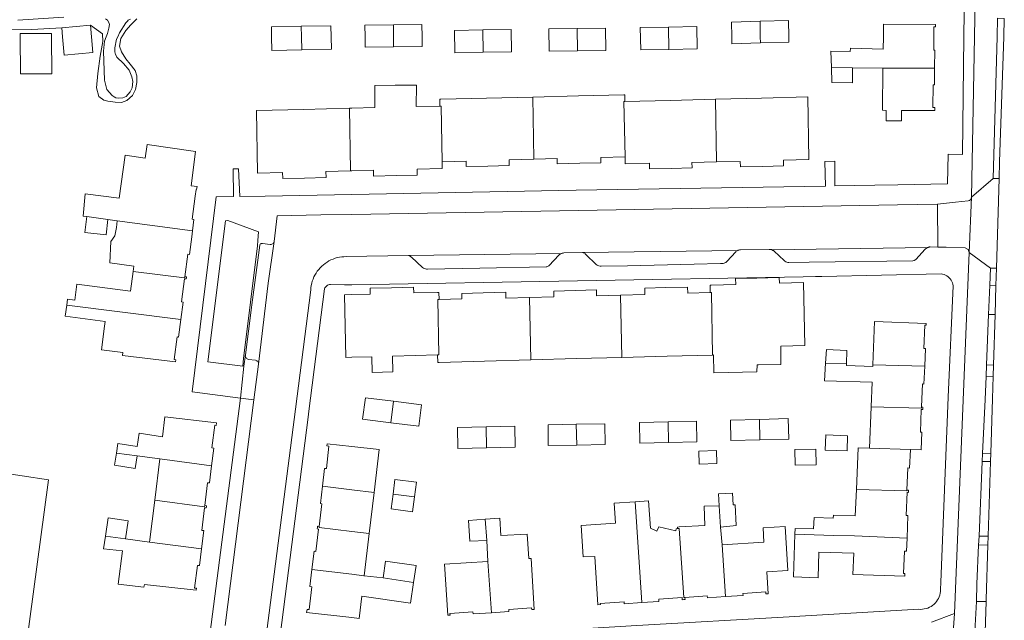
# Model space of a CAD drawing. Header units: metres. Extents: x 89888 to 94270, y 464165 to 468904.
# Tile 220 of 256: x 91953 to 92093, y 467167 to 467252. Entities that reach past the tile are written whole.
import ezdxf

# ---------------------------------------------------------------- set-up
doc = ezdxf.new("R2010")
doc.units = ezdxf.units.M
for name, color, linetype, lineweight in [('B_BEBOUWINGSGRENS_0', 251, 'CONTINUOUS', 13), ('B_TUSSENMUUR_0', 251, 'CONTINUOUS', 13), ('G_GRENS_ALGEMEEN_0', 251, 'CONTINUOUS', 13), ('T_CULTUURGRENS_0', 251, 'CONTINUOUS', 13), ('V_WEGGRENS_0', 251, 'CONTINUOUS', 13), ('W_WALBESCHERMING_LIJN_0', 251, 'CONTINUOUS', 13)]:
    doc.layers.add(name, color=color, linetype=linetype, lineweight=lineweight)

msp = doc.modelspace()

# ---------------------------------------------------------------- linework, layer by layer
at = {"layer": 'B_BEBOUWINGSGRENS_0'}
for p, q in [((91958.77, 467251.28), (91962.87, 467251.65)), ((91962.87, 467251.65), (91963.02, 467250)), ((92009.98, 467251.74), (92005.94, 467251.7)), ((92058.06, 467252.22), (92054, 467252.1)), ((92022.68, 467251.04), (92018.66, 467250.98)), ((92032.06, 467251.19), (92028.04, 467251.13)), ((92036.08, 467251.25), (92032.06, 467251.19)), ((92045.06, 467251.39), (92041.04, 467251.33)), ((92049.08, 467251.46), (92045.06, 467251.39)), ((91957.35, 467244.72), (91957.34, 467250)), ((92068.15, 467247.99), (92068.21, 467245.65)), ((92071.22, 467245.61), (92075.54, 467245.56)), ((91965.34, 467224.03), (91966.67, 467223.85)), ((92073.86, 467197.38), (92073.62, 467191.47)), ((92057.99, 467195.58), (92053.86, 467195.46)), ((92005.55, 467195.1), (92009.55, 467194.61)), ((92070.43, 467191.08), (92070.52, 467193.24)), ((92027.95, 467191.85), (92031.99, 467191.92)), ((92040.98, 467192.18), (92045.03, 467192.28)), ((92066.06, 467189.1), (92066.01, 467191.36)), ((91969.49, 467190.38), (91972.71, 467189.95)), ((91972.71, 467189.95), (91971.99, 467184.08)), ((92002.49, 467179.32), (92003.18, 467185.19)), ((92008.64, 467182.44), (92008.92, 467184.54)), ((91971.99, 467184.08), (91971.27, 467178.13)), ((92042.22, 467183.97), (92040.33, 467183.86)), ((92052.66, 467177.72), (92052.43, 467180.25)), ((92001.77, 467173.33), (92002.49, 467179.32)), ((91971.27, 467178.13), (91967.86, 467178.58)), ((92019.22, 467178.35), (92019.38, 467175.38)), ((92058.62, 467178.13), (92052.66, 467177.72)), ((92004.46, 467173.02), (92001.77, 467173.33))]:
    msp.add_line(p, q, dxfattribs=at)
for points in [[(91992.82, 467251.52), (91988.59, 467251.44), (91988.61, 467250), (91988.65, 467248.08), (91992.89, 467248.16)], [(91997.09, 467250), (91997.06, 467251.59), (91992.82, 467251.52)], [(92005.94, 467251.7), (92001.89, 467251.67), (92001.91, 467250), (92001.92, 467248.54), (92005.97, 467248.58)], [(92005.97, 467248.58), (92010.01, 467248.62), (92010, 467250), (92009.98, 467251.74)], [(92054, 467252.1), (92054.04, 467250), (92054.06, 467249.02), (92058.11, 467249.13)], [(92058.11, 467249.13), (92062.18, 467249.24), (92062.16, 467250), (92062.11, 467252.33), (92058.06, 467252.22)], [(92082.77, 467250), (92082.79, 467251.45), (92083, 467251.45), (92083.01, 467251.77), (92075.62, 467251.81), (92075.6, 467250), (92075.58, 467248.26), (92070.91, 467248.41), (92070.88, 467247.93), (92068.15, 467247.99)], [(91957.34, 467250), (91957.34, 467250.5), (91952.88, 467250.49), (91952.88, 467250), (91952.89, 467244.72), (91957.35, 467244.72)], [(91963.02, 467250), (91963.22, 467247.79), (91959.12, 467247.41), (91958.88, 467250), (91958.77, 467251.28)], [(92018.66, 467250.98), (92014.64, 467250.92), (92014.69, 467247.74), (92018.71, 467247.81)], [(92018.71, 467247.81), (92022.73, 467247.87), (92022.68, 467251.04)], [(92028.04, 467251.13), (92028.09, 467247.95), (92032.11, 467248.02)], [(92032.11, 467248.02), (92036.13, 467248.08), (92036.08, 467251.25)], [(92041.04, 467251.33), (92041.09, 467248.16), (92045.11, 467248.22)], [(92045.11, 467248.22), (92049.13, 467248.28), (92049.08, 467251.46)], [(91992.89, 467248.16), (91997.12, 467248.24), (91997.09, 467250)], [(92082.89, 467245.55), (92082.93, 467248.12), (92082.75, 467248.12), (92082.77, 467250)], [(92068.21, 467245.65), (92068.26, 467243.53), (92071.22, 467243.48), (92071.22, 467245.61)], [(92075.54, 467245.56), (92075.47, 467239.55), (92075.99, 467239.54), (92075.98, 467238.06), (92078.18, 467238.05), (92078.19, 467239.53), (92082.91, 467239.51), (92082.91, 467239.96), (92082.63, 467239.96), (92082.67, 467243.16), (92082.86, 467243.16), (92082.89, 467245.55)], [(92012.55, 467240.16), (92009.19, 467240.08), (92009.22, 467243.13), (92006.17, 467243.11), (92003.27, 467243.1), (92003.28, 467239.93), (92000, 467239.85), (91999.68, 467239.84)], [(92038.86, 467240.82), (92038.84, 467241.76), (92038.69, 467241.75), (92032.27, 467241.6), (92025.76, 467241.44)], [(92025.76, 467241.44), (92019.19, 467241.28), (92012.7, 467241.13), (92012.53, 467241.12), (92012.55, 467240.16)], [(92051.72, 467241.13), (92045.27, 467240.97), (92038.86, 467240.82)], [(92051.86, 467232.21), (92055.25, 467232.29), (92055.27, 467231.49), (92058.45, 467231.57), (92061.41, 467231.64), (92061.4, 467232.47), (92065.01, 467232.56), (92064.85, 467241.45), (92058.29, 467241.29), (92051.72, 467241.13)], [(91999.68, 467239.84), (91993.13, 467239.69), (91986.47, 467239.53), (91986.63, 467230.62), (91990.18, 467230.7), (91990.19, 467229.85), (91993.29, 467229.92), (91996.35, 467230), (91996.34, 467230.86), (91999.82, 467230.94)], [(91977.2, 467228.8), (91977.81, 467233.71), (91970.9, 467234.68), (91970.63, 467232.76), (91967.78, 467233.16), (91966.93, 467227.05), (91962.11, 467227.69), (91961.8, 467224.49), (91962.34, 467224.43)], [(91999.82, 467230.94), (92000, 467230.94), (92003.1, 467231.02), (92003.12, 467230.19), (92006.37, 467230.27), (92009.31, 467230.34), (92009.29, 467231.19), (92012.88, 467231.27), (92012.86, 467232.22)], [(92012.86, 467232.22), (92016.26, 467232.3), (92016.27, 467231.54), (92019.34, 467231.62), (92022.4, 467231.69), (92022.39, 467232.52), (92025.9, 467232.6)], [(92025.9, 467232.6), (92029.23, 467232.68), (92029.24, 467231.95), (92032.42, 467232.02), (92035.43, 467232.1), (92035.42, 467232.85), (92038.88, 467232.93)], [(92038.88, 467232.93), (92038.9, 467231.92), (92042.33, 467232.01), (92042.34, 467231.22), (92045.43, 467231.29), (92048.39, 467231.36), (92048.38, 467232.13), (92051.86, 467232.21)], [(91977.37, 467222.42), (91977.58, 467224.02), (91977.31, 467224.05), (91977.75, 467227.32), (91977.88, 467228.28), (91977.95, 467228.27), (91978.01, 467228.7), (91977.2, 467228.8)], [(91962.34, 467224.43), (91962.08, 467222.16), (91965.1, 467221.85), (91965.34, 467224.03)], [(91966.67, 467223.85), (91966.54, 467222.9), (91966.34, 467221.67), (91965.74, 467220.9), (91965.62, 467217.86), (91969.05, 467217.4), (91968.95, 467216.63)], [(91976.27, 467215.88), (91976.7, 467219.08), (91976.92, 467219.05), (91977.26, 467221.56), (91977.37, 467222.42)], [(91968.95, 467216.63), (91968.57, 467213.81), (91960.93, 467214.83), (91960.62, 467212.53), (91959.59, 467212.66), (91959.48, 467211.82)], [(91975.7, 467209.79), (91976.03, 467212.25), (91975.8, 467212.28), (91976.24, 467215.59), (91976.49, 467215.56), (91976.5, 467215.69), (91976.52, 467215.84), (91976.27, 467215.88)], [(92051.32, 467204.73), (92051.44, 467204.74), (92051.49, 467202.22), (92057.61, 467202.33), (92057.67, 467203.35), (92057.86, 467203.35), (92061, 467203.4), (92061.01, 467206), (92064.41, 467206.09), (92064.24, 467215.05), (92060.81, 467214.95), (92060.79, 467215.77), (92057.61, 467215.69), (92054.59, 467215.61), (92054.6, 467214.77), (92051.12, 467214.68), (92050.95, 467214.68), (92050.97, 467213.61)], [(92012.42, 467212.65), (92012.4, 467213.65), (92012.22, 467213.65), (92008.82, 467213.56), (92008.8, 467214.39), (92005.66, 467214.31), (92002.62, 467214.23), (92002.64, 467213.41), (92000, 467213.34), (91999, 467213.31), (91999.18, 467204.39), (92000, 467204.42), (92002.87, 467204.49), (92002.9, 467202.27), (92005.83, 467202.32), (92005.79, 467204.57), (92005.86, 467204.57), (92012.21, 467204.74)], [(92038.23, 467213.26), (92034.82, 467213.17), (92034.81, 467213.99), (92031.76, 467213.91), (92028.74, 467213.82), (92028.76, 467213.01), (92025.3, 467212.92)], [(92050.97, 467213.61), (92047.78, 467213.53), (92047.76, 467214.41), (92044.66, 467214.32), (92041.66, 467214.24), (92041.68, 467213.36), (92038.23, 467213.26)], [(92025.3, 467212.92), (92021.93, 467212.83), (92021.92, 467213.66), (92018.68, 467213.58), (92015.65, 467213.5), (92015.66, 467212.74), (92012.42, 467212.65)], [(91959.48, 467211.82), (91959.27, 467210.26), (91964.96, 467209.5), (91964.86, 467208.82), (91964.42, 467205.46), (91967.48, 467205.08), (91967.43, 467204.69), (91974.97, 467203.75), (91975.01, 467204.05), (91974.76, 467204.08), (91975.2, 467207.32), (91975.37, 467207.29), (91975.7, 467209.79)], [(92081.48, 467203.13), (92081.58, 467205.64), (92081.33, 467205.65), (92081.47, 467208.96), (92081.69, 467208.96), (92081.7, 467209.24), (92074.36, 467209.49), (92074.11, 467203.36)], [(92070.36, 467203.47), (92070.42, 467205.36), (92067.5, 467205.51), (92067.39, 467203.56)], [(92012.21, 467204.74), (92012.23, 467203.69), (92012.42, 467203.69), (92018.88, 467203.87), (92025.48, 467204.04)], [(92025.48, 467204.04), (92031.96, 467204.22), (92038.4, 467204.39)], [(92038.4, 467204.39), (92044.85, 467204.56), (92051.32, 467204.73)], [(92067.39, 467203.56), (92067.25, 467201.05), (92074.01, 467200.89), (92073.86, 467197.38)], [(92074.11, 467203.36), (92074.1, 467203.1), (92070.35, 467203.26), (92070.36, 467203.47)], [(92081.01, 467197.34), (92081.14, 467200.62), (92081.37, 467200.61), (92081.48, 467203.13)], [(92005.95, 467198.15), (92001.96, 467198.64), (92001.56, 467195.59), (92005.55, 467195.1)], [(92009.55, 467194.61), (92009.95, 467197.66), (92005.95, 467198.15)], [(92079.44, 467191.3), (92080.96, 467191.25), (92081.07, 467193.74), (92080.86, 467193.75), (92080.99, 467196.98), (92081.22, 467196.97), (92081.22, 467197.15), (92081.23, 467197.33), (92081.01, 467197.34)], [(91980.07, 467188.97), (91980.38, 467191.49), (91980.14, 467191.52), (91980.53, 467194.75), (91980.75, 467194.72), (91980.8, 467195.11), (91973.45, 467195.95), (91973.1, 467193.1)], [(92058.04, 467192.67), (92062.15, 467192.78), (92062.08, 467195.7), (92057.99, 467195.58)], [(92019.12, 467194.51), (92015.04, 467194.42), (92015.08, 467191.44), (92019.16, 467191.53)], [(92019.16, 467191.53), (92023.24, 467191.63), (92023.2, 467194.61), (92019.12, 467194.51)], [(92031.94, 467194.88), (92027.92, 467194.81), (92027.95, 467191.85)], [(92031.99, 467191.92), (92036.03, 467191.99), (92036, 467194.96), (92031.94, 467194.88)], [(92044.98, 467195.22), (92040.93, 467195.13), (92040.98, 467192.18)], [(92045.03, 467192.28), (92049.07, 467192.37), (92049.02, 467195.32), (92044.98, 467195.22)], [(92053.86, 467195.46), (92053.92, 467192.55), (92058.04, 467192.67)], [(91973.1, 467193.1), (91969.78, 467193.6), (91969.49, 467191.73), (91966.74, 467192.14), (91966.54, 467190.78)], [(92070.52, 467193.24), (92067.42, 467193.37), (92067.33, 467191.21), (92070.43, 467191.08)], [(92000, 467191.73), (91996.52, 467192.12), (91996.48, 467191.8), (91996.77, 467191.77), (91996.4, 467188.57), (91996.15, 467188.6), (91995.85, 467186.07)], [(92003.18, 467185.19), (92003.91, 467191.3), (92000, 467191.73)], [(92066.01, 467191.36), (92063.03, 467191.3), (92063.08, 467189.04), (92066.06, 467189.1)], [(92073.62, 467191.47), (92072, 467191.52), (92071.76, 467185.62)], [(91966.54, 467190.78), (91966.28, 467189.04), (91969.22, 467188.59), (91969.49, 467190.38)], [(92051.92, 467189.28), (92051.85, 467191.14), (92049.36, 467191.05)], [(92049.36, 467191.05), (92049.43, 467189.19), (92051.92, 467189.28)], [(92078.95, 467185.51), (92079.08, 467188.67), (92079.33, 467188.66), (92079.44, 467191.3)], [(91979.1, 467183.31), (91979.49, 467186.56), (91979.77, 467186.53), (91980.07, 467188.97)], [(91995.85, 467186.07), (91995.56, 467183.61), (91995.78, 467183.58), (91995.4, 467180.36)], [(92008.92, 467184.54), (92009.2, 467186.64), (92006.15, 467187.03), (92005.88, 467184.94)], [(92005.88, 467184.94), (92005.6, 467182.84), (92008.64, 467182.44)], [(92052.43, 467180.25), (92054.65, 467180.49), (92054.54, 467183.43), (92054.22, 467183.42), (92054.15, 467185.07), (92052.15, 467184.97), (92052.23, 467183.29)], [(92071.76, 467185.62), (92071.6, 467181.85), (92068.52, 467181.95), (92068.47, 467181.52), (92065.76, 467181.62), (92065.65, 467179.99), (92063.04, 467180.07), (92063.02, 467179.23)], [(92078.96, 467178.68), (92079.09, 467181.9), (92078.86, 467181.9), (92079, 467185.2), (92079.17, 467185.19), (92079.18, 467185.39), (92079.18, 467185.51), (92078.95, 467185.51)], [(91978.67, 467177.14), (91978.99, 467179.75), (91978.7, 467179.78), (91979.09, 467183.01), (91979.33, 467182.98), (91979.34, 467183.1), (91979.37, 467183.28), (91979.1, 467183.31)], [(92040.33, 467183.86), (92037.34, 467183.66), (92037.52, 467180.81), (92032.62, 467180.49), (92032.93, 467176), (92034.57, 467176.09), (92035, 467169.2), (92035.36, 467169.22), (92035.35, 467169.38), (92038.74, 467169.61), (92038.76, 467169.34), (92041.27, 467169.51)], [(92046.32, 467180.03), (92046.13, 467180.01), (92046.08, 467179.72), (92043.65, 467180.27), (92043.41, 467179.67), (92042.49, 467180.12), (92042.22, 467183.97)], [(92052.23, 467183.29), (92050.12, 467183.21), (92050.22, 467180.5), (92046.54, 467180.27), (92046.31, 467180.26), (92046.32, 467180.03)], [(91967.86, 467178.58), (91968.21, 467181.15), (91965.36, 467181.58), (91964.98, 467178.97)], [(92021.21, 467179.06), (92021.08, 467181.53), (92018.99, 467181.38)], [(91995.4, 467180.36), (91995.15, 467180.39), (91995.13, 467180.21), (91995.1, 467179.99), (91995.27, 467179.97), (91994.89, 467176.79), (91994.66, 467176.82), (91994.35, 467174.22)], [(92018.99, 467181.38), (92016.63, 467181.2), (92016.8, 467178.24), (92019.22, 467178.35)], [(92053.15, 467170.36), (92055.65, 467170.53), (92055.63, 467170.79), (92058.89, 467171.02), (92058.9, 467170.76), (92059.23, 467170.78), (92059.03, 467173.87), (92062.03, 467174.06), (92061.63, 467180.35), (92058.49, 467180.15), (92058.62, 467178.13)], [(91964.98, 467178.97), (91964.71, 467177.16), (91967.4, 467176.86), (91966.82, 467172.12), (91970.47, 467171.7), (91970.53, 467172.09), (91977.89, 467171.26), (91977.93, 467171.54), (91977.67, 467171.57), (91978.07, 467174.81), (91978.38, 467174.77), (91978.67, 467177.14)], [(92025.2, 467175.78), (92024.97, 467179.25), (92021.21, 467179.06)], [(92063.02, 467179.23), (92062.82, 467173.17), (92066.31, 467173.03), (92066.42, 467176.69), (92071.38, 467176.53), (92071.26, 467173.53), (92078.65, 467173.29), (92078.66, 467173.66), (92078.46, 467173.67), (92078.59, 467176.83), (92078.88, 467176.82), (92078.96, 467178.68)], [(92008.8, 467172.37), (92009.16, 467174.81), (92004.81, 467175.39), (92004.46, 467173.02)], [(92019.38, 467175.38), (92013.19, 467174.96), (92013.65, 467167.7), (92014, 467167.72), (92013.98, 467167.98), (92017.25, 467168.2), (92017.27, 467167.9), (92019.86, 467168.07)], [(92019.86, 467168.07), (92022.35, 467168.24), (92022.33, 467168.54), (92025.58, 467168.76), (92025.6, 467168.51), (92025.95, 467168.54), (92025.5, 467175.8), (92025.2, 467175.78)], [(91994.35, 467174.22), (91994.06, 467171.79), (91994.33, 467171.76), (91993.94, 467168.52), (91993.66, 467168.55), (91993.6, 467168.09), (92000, 467167.38), (92001.05, 467167.27), (92001.43, 467170.41), (92008.37, 467169.45), (92008.8, 467172.37)], [(92047.38, 467170.25), (92050.55, 467170.47), (92050.57, 467170.18), (92053.15, 467170.36)], [(92041.27, 467169.51), (92043.67, 467169.68), (92043.65, 467169.99), (92046.98, 467170.22), (92047, 467169.92), (92047.22, 467169.94), (92047.4, 467169.95), (92047.38, 467170.25)]]:
    msp.add_lwpolyline(points, dxfattribs=at)
at = {"layer": 'B_TUSSENMUUR_0'}
for p, q in [((91992.85, 467250), (91992.82, 467251.52)), ((92018.66, 467250.98), (92018.71, 467247.81)), ((92032.06, 467251.19), (92032.11, 467248.02)), ((92045.06, 467251.39), (92045.11, 467248.22)), ((91992.89, 467248.16), (91992.85, 467250)), ((92068.21, 467245.65), (92071.22, 467245.61)), ((92075.54, 467245.56), (92082.89, 467245.55)), ((92025.76, 467241.44), (92025.9, 467232.6)), ((92051.72, 467241.13), (92051.86, 467232.21)), ((91999.82, 467230.94), (91999.68, 467239.84)), ((91965.34, 467224.03), (91962.34, 467224.43)), ((91977.37, 467222.42), (91966.67, 467223.85)), ((92025.48, 467204.04), (92025.3, 467212.92)), ((92038.4, 467204.39), (92038.23, 467213.26)), ((91959.48, 467211.82), (91975.7, 467209.79)), ((92067.39, 467203.56), (92070.36, 467203.47)), ((92074.11, 467203.36), (92081.48, 467203.13)), ((92005.95, 467198.15), (92005.55, 467195.1)), ((92057.99, 467195.58), (92058.04, 467192.67)), ((92019.16, 467191.53), (92019.12, 467194.51)), ((92031.94, 467194.88), (92031.99, 467191.92)), ((92044.98, 467195.22), (92045.03, 467192.28)), ((92073.62, 467191.47), (92079.44, 467191.3)), ((91966.54, 467190.78), (91969.49, 467190.38)), ((91980.07, 467188.97), (91972.71, 467189.95)), ((92005.88, 467184.94), (92008.92, 467184.54)), ((92040.33, 467183.86), (92041.27, 467169.51)), ((92052.23, 467183.29), (92052.43, 467180.25)), ((92018.99, 467181.38), (92019.22, 467178.35)), ((91964.98, 467178.97), (91967.86, 467178.58)), ((91971.27, 467178.13), (91978.67, 467177.14)), ((92052.66, 467177.72), (92053.15, 467170.36)), ((92019.38, 467175.38), (92019.86, 467168.07)), ((92004.46, 467173.02), (92008.8, 467172.37))]:
    msp.add_line(p, q, dxfattribs=at)
for points in [[(92005.94, 467251.7), (92005.95, 467250), (92005.97, 467248.58)], [(92058.06, 467252.22), (92058.1, 467250), (92058.11, 467249.13)], [(92038.88, 467232.93), (92038.71, 467240.81), (92038.86, 467240.82)], [(92012.55, 467240.16), (92012.72, 467240.16), (92012.86, 467232.22)], [(91976.27, 467215.88), (91976.25, 467215.72), (91968.95, 467216.63)], [(92012.42, 467212.65), (92012.24, 467212.65), (92012.4, 467204.75), (92012.21, 467204.74)], [(92050.97, 467213.61), (92051.14, 467213.62), (92051.32, 467204.73)], [(92073.86, 467197.38), (92081, 467197.16), (92081.01, 467197.34)], [(91995.85, 467186.07), (92000, 467185.57), (92003.18, 467185.19)], [(92071.76, 467185.62), (92078.94, 467185.4), (92078.95, 467185.51)], [(91971.99, 467184.08), (91979.08, 467183.14), (91979.1, 467183.31)], [(91995.4, 467180.36), (91995.38, 467180.18), (92000, 467179.62), (92002.49, 467179.32)], [(92046.32, 467180.03), (92046.56, 467180.06), (92047.21, 467170.23), (92047.38, 467170.25)], [(92063.02, 467179.23), (92068.53, 467179.07), (92071.48, 467178.99), (92078.96, 467178.68)], [(91994.35, 467174.22), (92000, 467173.54), (92001.71, 467173.33), (92001.77, 467173.33)]]:
    msp.add_lwpolyline(points, dxfattribs=at)
at = {"layer": 'G_GRENS_ALGEMEEN_0'}
for points in [[(91969.43, 467252.59), (91968.58, 467251.7), (91967.87, 467250.91), (91967.17, 467249.75), (91966.98, 467248.69), (91967.25, 467247.85), (91967.87, 467246.89), (91968.52, 467246.13), (91969.21, 467245.22), (91969.44, 467244.47), (91969.45, 467243.5), (91969.26, 467242.52), (91968.84, 467241.67), (91968.04, 467240.94), (91967.25, 467240.68), (91966.35, 467240.69), (91965.32, 467240.85), (91964.74, 467240.98), (91964.07, 467241.52), (91963.74, 467242.74), (91963.89, 467244.77), (91964.25, 467247.26), (91964.6, 467249.33), (91964.55, 467250.43), (91962.87, 467251.65)], [(91958.77, 467251.28), (91954.54, 467251.07), (91939.95, 467251.1)]]:
    msp.add_lwpolyline(points, dxfattribs=at)
at = {"layer": 'T_CULTUURGRENS_0'}
msp.add_lwpolyline([(91949.35, 467188.11), (91956.89, 467186.98), (91953.67, 467162.95), (91952.71, 467155.54)], dxfattribs=at)
at = {"layer": 'V_WEGGRENS_0'}
for p, q in [((92068.68, 467228.8), (92068.68, 467232.3)), ((92092.13, 467232.21), (92092.06, 467229.84)), ((91984.1, 467227.3), (91983.89, 467231.22)), ((92088.12, 467227.21), (92091.23, 467229.85)), ((92092.06, 467229.84), (92091.23, 467229.85)), ((92091.67, 467217.07), (92092.06, 467229.84)), ((91987.72, 467227.36), (91984.1, 467227.3)), ((92085.87, 467226.47), (92083.3, 467226.18)), ((92087.78, 467219.34), (92088.12, 467227.21)), ((92083.3, 467226.18), (92083.36, 467220.09)), ((92054.9, 467219.62), (92032.81, 467219.31)), ((92081.88, 467220.02), (92059.76, 467219.7)), ((92083.36, 467220.09), (92084.51, 467220.06)), ((92087.78, 467219.34), (92085.71, 467167.96)), ((92087.78, 467219.34), (92090.82, 467217.1)), ((92029.77, 467219.18), (92008.08, 467218.88)), ((92090.72, 467214.67), (92090.82, 467217.1)), ((92090.82, 467217.1), (92091.67, 467217.07)), ((92091.67, 467217.07), (92091.59, 467214.64)), ((92090.55, 467210.52), (92090.72, 467214.67)), ((92091.59, 467214.64), (92090.72, 467214.67)), ((92091.47, 467210.48), (92091.59, 467214.64)), ((92090.26, 467203.36), (92090.55, 467210.52)), ((92090.55, 467210.52), (92091.47, 467210.48)), ((92091.47, 467210.48), (92091.26, 467203.31)), ((91986.11, 467198.37), (91986.76, 467203.43)), ((92090.19, 467201.69), (92090.26, 467203.36)), ((92091.26, 467203.31), (92090.26, 467203.36)), ((92091.21, 467201.71), (92091.26, 467203.31)), ((92090.19, 467201.69), (92091.21, 467201.71)), ((91982.01, 467166.25), (91986.11, 467198.37)), ((91984.2, 467198.62), (91986.11, 467198.37)), ((92089.66, 467189.59), (92089.71, 467190.72)), ((92090.88, 467190.78), (92089.71, 467190.72)), ((92090.84, 467189.58), (92090.88, 467190.78)), ((92089.2, 467178.95), (92089.66, 467189.59)), ((92089.66, 467189.59), (92090.84, 467189.58)), ((92090.84, 467189.58), (92090.5, 467178.94)), ((92089.14, 467177.69), (92089.2, 467178.95)), ((92090.5, 467178.94), (92089.2, 467178.95)), ((92090.46, 467177.72), (92090.5, 467178.94)), ((92089.14, 467177.69), (92090.46, 467177.72)), ((92090.21, 467169.66), (92088.86, 467169.65)), ((92089.86, 467157.9), (92090.21, 467169.66)), ((92085.71, 467167.96), (92082.45, 467166.71)), ((92085.14, 467160.23), (92085.71, 467167.96))]:
    msp.add_line(p, q, dxfattribs=at)
for points in [[(92089.04, 467277.12), (92088.54, 467250), (92088.12, 467227.21)], [(92087.38, 467272.14), (92087.32, 467260.38), (92087.16, 467260.39), (92087.04, 467250), (92086.85, 467233.28), (92084.81, 467233.31), (92084.73, 467229.07)], [(92091.23, 467229.85), (92091.76, 467250), (92091.83, 467252.67)], [(92091.83, 467252.67), (92092.79, 467252.63), (92092.71, 467250), (92092.13, 467232.21)], [(92068.68, 467232.3), (92067.27, 467232.27), (92067.35, 467228.78)], [(91983.89, 467231.22), (91983.15, 467231.22), (91983.2, 467227.28)], [(92067.35, 467228.78), (92031.91, 467228.17), (92000, 467227.59), (91987.72, 467227.36)], [(92084.73, 467229.07), (92077.67, 467228.96), (92074.4, 467228.9), (92068.68, 467228.8)], [(91983.2, 467227.28), (91980.75, 467227.24), (91977.34, 467199.52), (91984.2, 467198.62)], [(92088.12, 467227.21), (92088.1, 467227.03), (92088.01, 467226.88), (92087.85, 467226.73), (92087.64, 467226.68), (92085.87, 467226.47)], [(91995.61, 467224.66), (92000, 467224.74), (92032.26, 467225.31), (92077.63, 467226.09), (92083.3, 467226.18)], [(91984.62, 467204.25), (91986.62, 467220.27), (91986.67, 467221.05), (91986.73, 467222.28), (91982.41, 467223.86), (91982.08, 467223.83), (91979.56, 467203.78), (91984.51, 467203.13), (91984.62, 467204.25)], [(91988.96, 467220.89), (91989.41, 467224.55), (91995.61, 467224.66)], [(91986.76, 467203.43), (91988.13, 467214.97), (91988.96, 467220.89)], [(91986.92, 467220.35), (91986.96, 467220.43), (91987.01, 467220.49), (91987.07, 467220.55), (91987.15, 467220.58), (91987.23, 467220.59), (91987.32, 467220.59), (91988.42, 467220.47), (91988.53, 467220.48), (91988.63, 467220.5), (91988.73, 467220.54), (91988.82, 467220.61), (91988.89, 467220.69), (91988.94, 467220.79), (91988.96, 467220.89)], [(91984.89, 467204.78), (91985.71, 467211.1), (91985.82, 467211.88), (91986.92, 467220.35)], [(92054.9, 467219.62), (92054.82, 467219.58), (92054.75, 467219.54), (92054.68, 467219.49), (92054.62, 467219.43), (92054.57, 467219.38), (92053.4, 467218.09), (92053.31, 467218), (92053.2, 467217.92), (92053.07, 467217.85), (92052.95, 467217.8), (92052.81, 467217.78), (92052.68, 467217.76), (92052.46, 467217.76), (92048.7, 467217.67), (92039.24, 467217.43), (92035.45, 467217.37), (92035.31, 467217.38), (92035.16, 467217.41), (92035.02, 467217.46), (92034.89, 467217.52), (92034.77, 467217.6), (92033.3, 467219.06), (92033.22, 467219.14), (92033.13, 467219.21), (92033.03, 467219.26), (92032.92, 467219.29), (92032.81, 467219.31)], [(92059.76, 467219.7), (92059.68, 467219.73), (92059.61, 467219.74), (92059.53, 467219.76), (92059.45, 467219.77), (92059.38, 467219.77), (92055.29, 467219.71), (92055.21, 467219.7), (92055.13, 467219.69), (92055.05, 467219.67), (92054.97, 467219.65), (92054.9, 467219.62)], [(92081.88, 467220.02), (92081.81, 467219.99), (92081.74, 467219.95), (92081.67, 467219.9), (92081.61, 467219.85), (92081.55, 467219.8), (92080.19, 467218.31), (92079.99, 467218.19), (92079.77, 467218.14), (92065.07, 467217.93), (92062.18, 467217.89), (92062.03, 467217.9), (92061.88, 467217.94), (92061.73, 467217.99), (92061.6, 467218.07), (92061.48, 467218.17), (92060.08, 467219.49), (92060.02, 467219.55), (92059.96, 467219.59), (92059.9, 467219.63), (92059.83, 467219.67), (92059.76, 467219.7)], [(92083.36, 467220.09), (92082.26, 467220.11), (92082.18, 467220.11), (92082.1, 467220.09), (92082.03, 467220.08), (92081.95, 467220.05), (92081.88, 467220.02)], [(92084.51, 467220.06), (92087.25, 467219.99), (92087.66, 467219.75), (92087.78, 467219.34)], [(92008.08, 467218.88), (91999.21, 467218.73), (91998.9, 467218.72), (91998.58, 467218.7), (91998.26, 467218.65), (91997.95, 467218.59), (91997.65, 467218.5), (91997.35, 467218.39), (91997.05, 467218.27), (91996.77, 467218.12), (91996.5, 467217.96), (91996.23, 467217.78), (91995.98, 467217.59), (91995.74, 467217.38)], [(92029.77, 467219.18), (92029.7, 467219.14), (92029.63, 467219.1), (92029.56, 467219.06), (92029.5, 467219.01), (92029.45, 467218.96), (92028.08, 467217.49), (92028.01, 467217.42), (92027.94, 467217.36), (92027.85, 467217.32), (92027.76, 467217.29), (92027.66, 467217.28), (92018.21, 467217.09), (92010.78, 467216.94), (92010.63, 467216.95), (92010.48, 467216.98), (92010.34, 467217.03), (92010.21, 467217.11), (92010.09, 467217.2), (92008.49, 467218.65), (92008.42, 467218.72), (92008.34, 467218.78), (92008.26, 467218.83), (92008.17, 467218.86), (92008.08, 467218.88)], [(92032.81, 467219.31), (92030.15, 467219.26), (92030.07, 467219.25), (92029.99, 467219.24), (92029.91, 467219.23), (92029.84, 467219.2), (92029.77, 467219.18)], [(91995.74, 467217.38), (91995.52, 467217.16), (91995.31, 467216.91), (91995.11, 467216.66), (91994.94, 467216.4), (91994.78, 467216.12), (91994.63, 467215.84), (91994.51, 467215.55), (91994.4, 467215.25), (91994.32, 467214.94), (91994.25, 467214.63), (91994.21, 467214.31), (91994.18, 467214)], [(91996.13, 467214.16), (91996.19, 467214.28), (91996.26, 467214.4), (91996.36, 467214.5), (91996.46, 467214.59), (91996.58, 467214.66), (91996.71, 467214.71), (91996.84, 467214.75), (91996.98, 467214.76), (91998.99, 467214.71), (92000, 467214.73), (92064.21, 467215.87), (92065.94, 467215.91), (92066.83, 467215.92), (92083.8, 467216.3)], [(92083.8, 467216.3), (92084.02, 467216.26), (92084.23, 467216.2), (92084.43, 467216.11), (92084.62, 467216), (92084.79, 467215.88), (92084.95, 467215.73), (92085.1, 467215.57), (92085.23, 467215.4), (92085.34, 467215.21), (92085.42, 467215.01), (92085.49, 467214.8), (92085.53, 467214.59), (92084.8, 467198.74)], [(91994.18, 467214), (91991.99, 467197.04), (91987.95, 467165.5)], [(91990.37, 467163.65), (91990.25, 467163.76), (91990.15, 467163.89), (91990.05, 467164.03), (91989.98, 467164.18), (91989.92, 467164.33), (91989.88, 467164.49), (91989.85, 467164.66), (91989.85, 467164.83), (91993.82, 467195.9), (91993.93, 467196.75), (91996.13, 467214.16)], [(91984.89, 467204.78), (91984.67, 467203.14), (91984.2, 467198.62)], [(91986.76, 467203.43), (91986.76, 467203.53), (91986.74, 467203.63), (91986.7, 467203.72), (91986.65, 467203.8), (91986.58, 467203.87), (91986.5, 467203.93), (91986.41, 467203.97), (91986.31, 467203.99), (91985.33, 467204.09), (91985.23, 467204.13), (91985.14, 467204.18), (91985.05, 467204.25), (91984.99, 467204.34), (91984.93, 467204.43), (91984.9, 467204.53), (91984.88, 467204.63), (91984.89, 467204.78)], [(92089.71, 467190.72), (92090.05, 467198.39), (92090.19, 467201.69)], [(92091.21, 467201.71), (92091.12, 467198.52), (92090.88, 467190.78)], [(91984.2, 467198.62), (91980.04, 467166.37), (91976.43, 467139.84), (91971.94, 467107.73), (91971.93, 467107.45), (91971.89, 467107.17), (91971.82, 467106.91), (91971.74, 467106.64), (91971.63, 467106.39), (91971.5, 467106.14), (91971.35, 467105.91), (91971.18, 467105.69), (91970.99, 467105.48), (91970.79, 467105.3), (91970.56, 467105.13), (91970.33, 467104.98), (91970.08, 467104.85), (91969.83, 467104.75)], [(92084.8, 467198.74), (92083.77, 467172.41), (92083.74, 467171.36), (92083.73, 467171.1), (92083.69, 467170.84), (92083.62, 467170.59), (92083.54, 467170.35), (92083.43, 467170.11), (92083.3, 467169.88), (92083.15, 467169.67), (92082.99, 467169.47), (92082.8, 467169.29), (92082.6, 467169.12), (92082.39, 467168.97), (92082.16, 467168.85), (92081.92, 467168.74), (92081.67, 467168.66), (92081.42, 467168.6), (92081.16, 467168.56), (92080.9, 467168.55), (92080.64, 467168.56)], [(92088.86, 467169.65), (92088.9, 467172.2), (92089.14, 467177.69)], [(92090.46, 467177.72), (92090.22, 467169.93), (92090.21, 467169.66)], [(92088.86, 467169.65), (92088.21, 467158.57), (92088.18, 467157.95)], [(92080.64, 467168.56), (92062.9, 467167.53), (92062.21, 467167.49), (92040.55, 467166.23), (92008.41, 467164.31), (92007.77, 467164.27), (92000, 467163.81), (91991.62, 467163.31), (91991.46, 467163.29), (91991.29, 467163.29), (91991.12, 467163.3), (91990.96, 467163.34), (91990.8, 467163.39), (91990.65, 467163.46), (91990.51, 467163.55), (91990.37, 467163.65)]]:
    msp.add_lwpolyline(points, dxfattribs=at)
at = {"layer": 'W_WALBESCHERMING_LIJN_0'}
for points in [[(91952.54, 467252.39), (91959.09, 467252.8)], [(91965.02, 467252.59), (91965.28, 467252.36), (91965.46, 467252.07), (91965.55, 467251.74), (91965.48, 467251.24), (91965.29, 467250.49), (91965.07, 467250), (91964.87, 467249.41), (91964.72, 467247.98), (91964.87, 467243.82), (91965.18, 467242.5), (91965.94, 467241.66), (91966.22, 467241.46), (91966.46, 467241.34), (91966.88, 467241.28), (91967.44, 467241.34), (91967.92, 467241.52), (91968.52, 467242.16), (91968.78, 467242.74), (91968.89, 467243.64), (91968.72, 467244.32), (91968.37, 467245.26), (91967.55, 467246.19), (91966.6, 467247.11), (91966.42, 467247.52), (91966.36, 467247.62), (91966.33, 467247.92), (91966.32, 467248.44), (91966.57, 467249.66), (91966.73, 467250), (91967, 467250.59), (91967.87, 467252.02), (91968.11, 467252.26), (91968.24, 467252.38), (91968.54, 467252.51)]]:
    msp.add_lwpolyline(points, dxfattribs=at)

doc.saveas('drawing.dxf')
